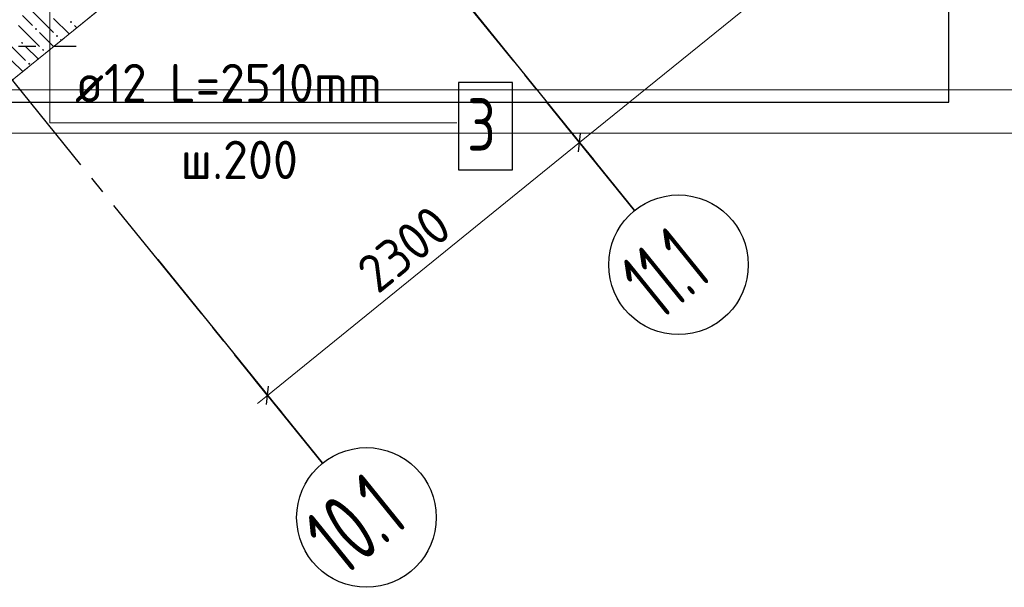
# Model space of a CAD drawing. Header units: millimetres. Extents: x 0 to 59400, y 0 to 42000.
# Tile 25 of 34: x 48707 to 54347, y 16682 to 19933. Entities that reach past the tile are written whole.
import ezdxf

# ---------------------------------------------------------------- set-up
doc = ezdxf.new("R2010")
doc.units = ezdxf.units.MM
doc.linetypes.add('______2', pattern=[270, 200, -70])
doc.linetypes.add('______5', pattern=[1100, 800, -100, 100, -100])
for name, color, linetype, lineweight in [('Standard', 7, 'Continuous', 25), ('ЖБ Перекрытие нижний уровень с отделкой', 7, 'Continuous', 13), ('Обрамление П-обр. равн.', 7, 'Continuous', 25), ('Позиционная метка номер позиции', 7, 'Continuous', 13), ('Размерная линия_ общее', 7, 'Continuous', 13)]:
    doc.layers.add(name, color=color, linetype=linetype, lineweight=lineweight)
doc.layers.add('ЖБ Стена верхний уровень', color=7, linetype='______2', lineweight=13, true_color=0x656565)
doc.layers.add('Оси', color=7, linetype='______5', lineweight=13, true_color=0x656565)
doc.styles.add('ISOCPEUR', font='txt')

msp = doc.modelspace()

# ---------------------------------------------------------------- hatches: boundary and pattern name
at = {"layer": 'ЖБ Стена верхний уровень', "linetype": 'Continuous', "lineweight": 18, "transparency": 33554687}
for points in [[(48994.1, 19919.6), (49000.6, 19926.1), (49007.1, 19919.6), (49000.6, 19913.1)], [(49075, 19920.5), (49080.6, 19926.1), (49081.2, 19925.5)], [(48794.1, 19879.6), (48800.6, 19886.1), (48807.1, 19879.6), (48800.6, 19873.1)], [(48714.1, 19799.6), (48720.6, 19806.1), (48727.1, 19799.6), (48720.6, 19793.1)], [(48914.1, 19839.6), (48920.6, 19846.1), (48927.1, 19839.6), (48920.6, 19833.1)], [(48834.1, 19759.6), (48840.6, 19766.1), (48847.1, 19759.6), (48840.6, 19753.1)], [(48754.1, 19679.6), (48760.6, 19686.1), (48767.1, 19679.6), (48760.6, 19673.1)]]:
    msp.add_hatch(color=7, dxfattribs=at).paths.add_polyline_path(points, flags=16)

# ---------------------------------------------------------------- linework, layer by layer
at = {"layer": 'Standard', "color": 7, "linetype": 'Continuous', "lineweight": 13, "transparency": 33554687}
for points in [[(59400, 42000), (0, 42000), (0, 19532), (59400, 19532), (59400, 42000)], [(6812.7, 19282), (55405.8, 19282), (55405.8, 38032), (6812.7, 38032), (6812.7, 19282)], [(6812.7, 19532), (55406.2, 19532), (55406.2, 38032), (6812.7, 38032), (6812.7, 19532)]]:
    msp.add_lwpolyline(points, dxfattribs=at)
at = {"layer": 'Standard', "color": 254, "linetype": 'Continuous', "lineweight": 25, "true_color": 0xc4c4ff, "transparency": 33554687}
msp.add_lwpolyline([(6743.7, 19461.3), (54029.4, 19461.3), (54029.4, 38101), (6743.7, 38101), (6743.7, 19461.3)], dxfattribs=at)
at = {"layer": 'ЖБ Перекрытие нижний уровень с отделкой', "color": 7, "linetype": 'Continuous', "lineweight": 13, "transparency": 33554687}
msp.add_line((48595.3, 19532), (52588.7, 22765.8), dxfattribs=at)
at = {"layer": 'ЖБ Стена верхний уровень', "color": 251, "linetype": '______2', "lineweight": 13, "true_color": 0x656565, "transparency": 33554687}
msp.add_line((48595.3, 19532), (52588.7, 22765.8), dxfattribs=at)
at = {"layer": 'ЖБ Стена верхний уровень', "color": 9, "linetype": 'Continuous', "lineweight": 18, "true_color": 0xc7c7c7, "transparency": 33554687}
for p, q in [((48780.6, 19979.6), (48900.6, 19859.6)), ((48723, 19957.1), (48780.6, 19899.6)), ((48900.6, 19939.6), (48989.2, 19851)), ((48700.6, 19899.6), (48820.6, 19779.6)), ((48820.6, 19859.6), (48900.8, 19779.4)), ((49033.4, 19886.8), (49020.6, 19899.6)), ((48945, 19815.2), (48940.6, 19819.6)), ((48660.6, 19779.6), (48740.6, 19699.6)), ((48740.6, 19779.6), (48812.4, 19707.8)), ((48660.6, 19699.6), (48723.9, 19636.2))]:
    msp.add_line(p, q, dxfattribs=at)
at = {"layer": 'Обрамление П-обр. равн.', "color": 7, "linetype": 'Continuous', "lineweight": 25, "transparency": 33554687}
msp.add_lwpolyline([(51219.9, 19072.6), (51529.9, 19072.6), (51529.9, 19572.6), (51219.9, 19572.6), (51219.9, 19072.6)], dxfattribs=at)
at = {"layer": 'Оси', "color": 8, "linetype": '______5', "lineweight": -3, "transparency": 33554687}
for p, q in [((52229, 18840.1), (40850.9, 32890.9)), ((50441.6, 17392.6), (39063.5, 31443.4)), ((3800, 19782), (49030, 19782))]:
    msp.add_line(p, q, dxfattribs=at)
at = {"layer": 'Оси', "color": 7, "linetype": 'Continuous', "lineweight": 25, "transparency": 33554687}
for p, q in [((51285.1, 20005.8), (52229, 18840.1)), ((49497.6, 18558.4), (50441.6, 17392.6))]:
    msp.add_line(p, q, dxfattribs=at)
for centre in [(52480.8, 18529.2), (50693.3, 17081.8)]:
    msp.add_circle(centre, 400, dxfattribs=at)
at = {"layer": 'Позиционная метка номер позиции', "color": 7, "linetype": 'Continuous', "lineweight": 13, "transparency": 33554687}
msp.add_lwpolyline([(48879.9, 20220.1), (48879.9, 19342.6), (51210.9, 19342.6)], dxfattribs=at)
at = {"layer": 'Размерная линия_ общее', "color": 7, "linetype": 'Continuous', "lineweight": 13, "transparency": 33554687}
for p, q in [((51914.4, 19228.6), (56771.5, 23161.9)), ((50126.9, 17781.2), (51914.4, 19228.6)), ((50126.9, 17781.2), (50068.7, 17734))]:
    msp.add_line(p, q, dxfattribs=at)
at = {"layer": 'Размерная линия_ общее', "color": 253, "linetype": 'Continuous', "lineweight": -3, "true_color": 0xa0a0a0, "transparency": 33554687}
for p, q in [((51914.4, 19228.6), (51835.7, 19325.8)), ((51914.4, 19228.6), (51993, 19131.5)), ((51914.4, 19228.6), (52103.2, 18995.5)), ((50126.9, 17781.2), (50048.3, 17878.3)), ((50126.9, 17781.2), (50205.6, 17684.1)), ((50126.9, 17781.2), (50315.7, 17548.1))]:
    msp.add_line(p, q, dxfattribs=at)
at = {"layer": 'Размерная линия_ общее', "color": 7, "linetype": 'Continuous', "lineweight": 25, "transparency": 33554687}
for p, q in [((51908.8, 19175.9), (51919.9, 19281.4)), ((50121.4, 17728.5), (50132.5, 17833.9))]:
    msp.add_line(p, q, dxfattribs=at)

# ---------------------------------------------------------------- texts
at = {"layer": 'Обрамление П-обр. равн.', "color": 7, "linetype": 'Continuous', "lineweight": 13, "transparency": 33554687, "attachment_point": 7, "style": 'ISOCPEUR'}
for s, insert, char_height, width in [('\\W0.94;ø12 L=2510mm ', (49023.9, 19459.9), 220, 2104.383), ('\\W0.78;3', (51269.9, 19182.6), 300, 326.397), ('\\W0.95;ш.200 ', (49628.9, 19019.9), 220, 962.136)]:
    msp.add_mtext(s, dxfattribs=dict(at, insert=insert, char_height=char_height, width=width))
at = {"layer": 'Оси', "color": 7, "linetype": 'Continuous', "lineweight": 35, "transparency": 33554687, "char_height": 400, "attachment_point": 7, "rotation": 39, "style": 'ISOCPEUR'}
for s, insert, width in [('\\W0.55;11.1', (52374.4, 18202.9), 686.631), ('\\W0.62;10.1', (50562.1, 16735.3), 762.721)]:
    msp.add_mtext(s, dxfattribs=dict(at, insert=insert, width=width))
at = {"layer": 'Размерная линия_ общее', "color": 7, "linetype": 'Continuous', "lineweight": 25, "transparency": 33554687, "insert": (50758.4, 18356.9), "char_height": 220, "width": 718.103, "attachment_point": 7, "rotation": 39, "style": 'ISOCPEUR'}
msp.add_mtext('\\W0.93;2300', dxfattribs=at)

doc.saveas('drawing.dxf')
